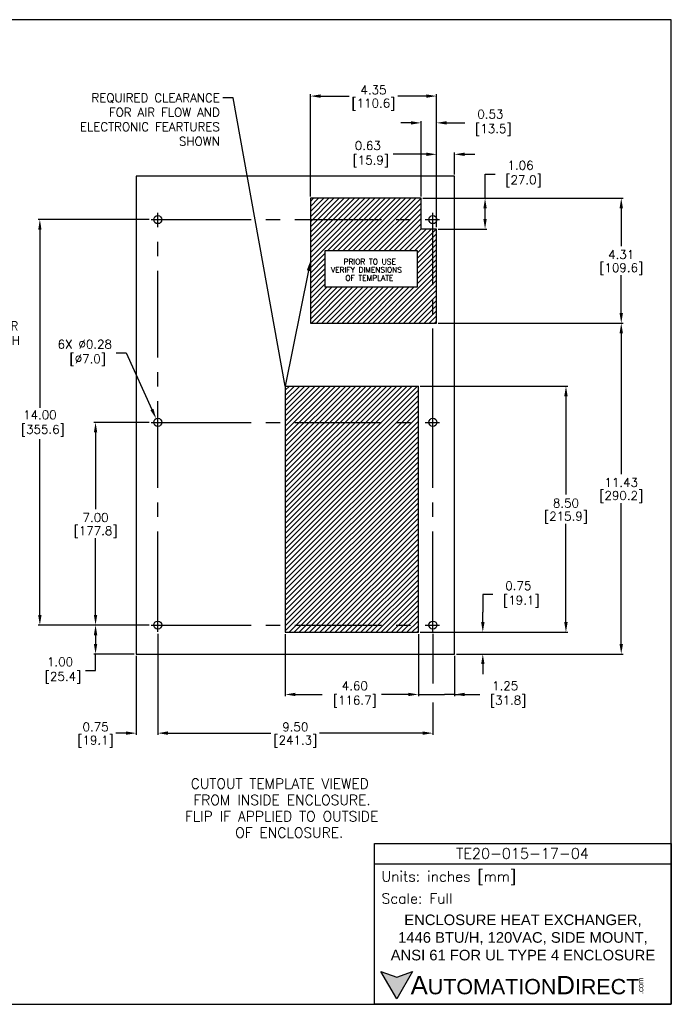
# Model space of a CAD drawing. Extents: x 895.5 to 952.4, y -8.3 to 25.7.
# Tile 5 of 5: x 929.9 to 952.4, y -8.3 to 25.7. Entities that reach past the tile are written whole.
import ezdxf
from ezdxf import colors
from ezdxf.entities.mleader import LeaderData, LeaderLine
from ezdxf.enums import TextEntityAlignment as Align
from ezdxf.math import Vec2, Vec3

# ---------------------------------------------------------------- set-up
doc = ezdxf.new("R2010")
doc.units = 0
doc.header["$LTSCALE"] = 4
doc.header["$MEASUREMENT"] = 0
doc.linetypes.add('CENTER2', pattern=[1.125, 0.75, -0.125, 0.125, -0.125])
doc.layers.get('0').update_dxf_attribs({"linetype": 'CONTINUOUS'})
doc.layers.get('DEFPOINTS').update_dxf_attribs({"linetype": 'CONTINUOUS'})
for name, color, linetype in [('CENTER', 40, 'CENTER2'), ('DIMENSIONS', 140, 'CONTINUOUS'), ('DIMENSIONS @ 1', 140, 'CONTINUOUS'), ('Hatch', 140, 'CONTINUOUS'), ('TEXT', 140, 'CONTINUOUS')]:
    doc.layers.add(name, color=color, linetype=linetype)
doc.styles.add('\\M+2ABAC\\M+2A6A11', font='txt')
doc.styles.add('ROMANS', font='romans.shx')
doc.styles.get("Standard").update_dxf_attribs({"font": 'romans.shx'})
doc.dimstyles.get("Standard").update_dxf_attribs({"dimtxt": 0.3, "dimasz": 0.35, "dimexe": 0.0625, "dimexo": 0.0625, "dimgap": 0.0625, "dimtad": 0, "dimtih": 1, "dimtoh": 1, "dimzin": 0, "dimdsep": 46, "dimtxsty": 'Standard', "dimcen": 0, "dimadec": 0, "dimazin": 0, "dimtfac": 1, "dimtofl": 0, "dimtmove": 0, "dimatfit": 3, "dimfxl": 0, "dimtolj": 1, "dimtzin": 0, "dimarcsym": 0})
pattern_1 = [(45, (899.86219, -10.74133), (-0.08838817, 0.08838817), [])]

# ---------------------------------------------------------------- blocks, each defined once
blk = doc.blocks.new('*D3')
at = {"layer": 'DEFPOINTS', "color": 0}
for p in [(932.501, 11.787), (934.418, 11.787), (934.418, 4.787)]:
    blk.add_point(p, dxfattribs=at)
at = {"layer": 'DIMENSIONS', "color": 0, "lineweight": -2}
for p, q in [((934.355, 11.787), (932.438, 11.787)), ((932.501, 11.437), (932.501, 8.79)), ((932.501, 5.137), (932.501, 7.783)), ((934.355, 4.787), (932.438, 4.787))]:
    blk.add_line(p, q, dxfattribs=at)
at = {"layer": 'DIMENSIONS', "color": 0}
for points in [[(932.442, 11.437), (932.559, 11.437), (932.501, 11.787)], [(932.442, 5.137), (932.559, 5.137), (932.501, 4.787)]]:
    blk.add_solid(points, dxfattribs=at)
at = {"layer": 'DIMENSIONS', "color": 0, "char_height": 0.3, "attachment_point": 5}
for s, insert in [('\\A1;7.00', (932.501, 8.499)), ('\\A1;[177.8]', (932.501, 7.996))]:
    blk.add_mtext(s, dxfattribs=dict(at, insert=insert))
blk = doc.blocks.new('*D16')
at = {"layer": 'DEFPOINTS', "color": 0}
for p in [(930.577, 18.787), (934.418, 18.787), (934.355, 4.787)]:
    blk.add_point(p, dxfattribs=at)
at = {"layer": 'DIMENSIONS', "color": 0, "lineweight": -2}
for p, q in [((934.355, 18.787), (930.515, 18.787)), ((930.577, 18.437), (930.577, 12.285)), ((930.577, 5.137), (930.577, 11.203)), ((934.293, 4.787), (930.515, 4.787))]:
    blk.add_line(p, q, dxfattribs=at)
at = {"layer": 'DIMENSIONS', "color": 0}
for points in [[(930.519, 18.437), (930.635, 18.437), (930.577, 18.787)], [(930.519, 5.137), (930.635, 5.137), (930.577, 4.787)]]:
    blk.add_solid(points, dxfattribs=at)
at = {"layer": 'DIMENSIONS', "color": 0, "insert": (930.577, 11.744), "char_height": 0.3, "attachment_point": 5}
blk.add_mtext('\\A1;14.00\\P [355.6]', dxfattribs=at)
blk = doc.blocks.new('*D4')
at = {"layer": 'DEFPOINTS', "color": 0}
for p in [(934.355, 4.787), (932.501, 3.787), (933.899, 3.787)]:
    blk.add_point(p, dxfattribs=at)
at = {"layer": 'DIMENSIONS', "color": 0, "lineweight": -2}
for p, q in [((934.293, 4.787), (932.438, 4.787)), ((932.501, 4.437), (932.501, 4.137)), ((933.837, 3.787), (932.438, 3.787)), ((932.501, 3.214), (932.501, 3.787)), ((932.151, 3.214), (932.501, 3.214))]:
    blk.add_line(p, q, dxfattribs=at)
at = {"layer": 'DIMENSIONS', "color": 0}
for points in [[(932.442, 4.437), (932.559, 4.437), (932.501, 4.787)], [(932.442, 4.137), (932.559, 4.137), (932.501, 3.787)]]:
    blk.add_solid(points, dxfattribs=at)
at = {"layer": 'DIMENSIONS', "color": 0, "insert": (931.274, 3.214), "char_height": 0.3, "attachment_point": 5}
blk.add_mtext('\\A1;1.00\\P [25.4]', dxfattribs=at)
blk = doc.blocks.new('*D5')
at = {"layer": 'DEFPOINTS', "color": 0}
for p in [(939.053, 4.537), (943.649, 4.537), (939.053, 2.391)]:
    blk.add_point(p, dxfattribs=at)
at = {"layer": 'DIMENSIONS', "color": 0, "lineweight": -2}
for p, q in [((939.053, 4.474), (939.053, 2.328)), ((943.649, 4.474), (943.649, 2.328)), ((939.403, 2.391), (940.331, 2.391)), ((943.299, 2.391), (942.371, 2.391))]:
    blk.add_line(p, q, dxfattribs=at)
at = {"layer": 'DIMENSIONS', "color": 0}
for points in [[(939.403, 2.449), (939.403, 2.332), (939.053, 2.391)], [(943.299, 2.449), (943.299, 2.332), (943.649, 2.391)]]:
    blk.add_solid(points, dxfattribs=at)
at = {"layer": 'DIMENSIONS', "color": 0, "insert": (941.351, 2.391), "char_height": 0.3, "attachment_point": 5}
blk.add_mtext('\\A1; 4.60\\P [116.7]', dxfattribs=at)
blk = doc.blocks.new('*D17')
at = {"layer": 'DEFPOINTS', "color": 0}
for p in [(934.649, 4.551), (944.149, 4.551), (934.649, 1.055)]:
    blk.add_point(p, dxfattribs=at)
at = {"layer": 'DIMENSIONS', "color": 0, "lineweight": -2}
for p, q in [((934.649, 4.488), (934.649, 0.993)), ((944.149, 4.488), (944.149, 2.772)), ((944.149, 2.11), (944.149, 0.993)), ((934.999, 1.055), (938.558, 1.055)), ((943.799, 1.055), (940.24, 1.055))]:
    blk.add_line(p, q, dxfattribs=at)
at = {"layer": 'DIMENSIONS', "color": 0}
for points in [[(934.999, 1.114), (934.999, 0.997), (934.649, 1.055)], [(943.799, 1.114), (943.799, 0.997), (944.149, 1.055)]]:
    blk.add_solid(points, dxfattribs=at)
at = {"layer": 'DIMENSIONS', "color": 0, "char_height": 0.3, "attachment_point": 5}
for s, insert in [('\\A1;9.50', (939.399, 1.268)), ('\\A1;[241.3]', (939.399, 0.764))]:
    blk.add_mtext(s, dxfattribs=dict(at, insert=insert))
blk = doc.blocks.new('*D6')
at = {"layer": 'DEFPOINTS', "color": 0}
for p in [(934.649, 4.488), (933.899, 3.787), (933.899, 1.055)]:
    blk.add_point(p, dxfattribs=at)
at = {"layer": 'DIMENSIONS', "color": 0, "lineweight": -2}
for p, q in [((934.649, 4.426), (934.649, 0.993)), ((933.899, 3.724), (933.899, 0.993)), ((933.549, 1.055), (933.199, 1.055)), ((934.999, 1.055), (935.349, 1.055))]:
    blk.add_line(p, q, dxfattribs=at)
at = {"layer": 'DIMENSIONS', "color": 0}
for points in [[(933.549, 1.114), (933.549, 0.997), (933.899, 1.055)], [(934.999, 1.114), (934.999, 0.997), (934.649, 1.055)]]:
    blk.add_solid(points, dxfattribs=at)
at = {"layer": 'DIMENSIONS', "color": 0, "char_height": 0.3, "attachment_point": 5}
for s, insert in [('\\A1;0.75', (932.501, 1.268)), ('\\A1;[19.1]', (932.501, 0.764))]:
    blk.add_mtext(s, dxfattribs=dict(at, insert=insert))
blk = doc.blocks.new('*D7')
at = {"layer": 'DEFPOINTS', "color": 0}
for p in [(943.649, 4.537), (945.874, 4.537), (944.899, 3.787)]:
    blk.add_point(p, dxfattribs=at)
at = {"layer": 'DIMENSIONS', "color": 0, "lineweight": -2}
for p, q in [((946.224, 5.845), (945.874, 5.845)), ((945.874, 5.845), (945.874, 5.237)), ((945.874, 4.887), (945.874, 5.237)), ((943.712, 4.537), (945.937, 4.537)), ((944.962, 3.787), (945.937, 3.787)), ((945.874, 3.437), (945.874, 3.087))]:
    blk.add_line(p, q, dxfattribs=at)
at = {"layer": 'DIMENSIONS', "color": 0}
for points in [[(945.816, 4.887), (945.933, 4.887), (945.874, 4.537)], [(945.816, 3.437), (945.933, 3.437), (945.874, 3.787)]]:
    blk.add_solid(points, dxfattribs=at)
at = {"layer": 'DIMENSIONS', "color": 0, "insert": (947.101, 5.845), "char_height": 0.3, "attachment_point": 5}
blk.add_mtext('\\A1;0.75\\P [19.1]', dxfattribs=at)
blk = doc.blocks.new('*D8')
at = {"layer": 'DEFPOINTS', "color": 0}
for p in [(943.649, 13.037), (948.746, 13.037), (943.649, 4.537)]:
    blk.add_point(p, dxfattribs=at)
at = {"layer": 'DIMENSIONS', "color": 0, "lineweight": -2}
for p, q in [((943.712, 13.037), (948.808, 13.037)), ((948.746, 12.687), (948.746, 9.29)), ((948.746, 4.887), (948.746, 8.283)), ((943.712, 4.537), (948.808, 4.537))]:
    blk.add_line(p, q, dxfattribs=at)
at = {"layer": 'DIMENSIONS', "color": 0}
for points in [[(948.687, 12.687), (948.804, 12.687), (948.746, 13.037)], [(948.687, 4.887), (948.804, 4.887), (948.746, 4.537)]]:
    blk.add_solid(points, dxfattribs=at)
at = {"layer": 'DIMENSIONS', "color": 0, "char_height": 0.3, "attachment_point": 5}
for s, insert in [('\\A1;8.50', (948.746, 8.999)), ('\\A1;[215.9]', (948.746, 8.496))]:
    blk.add_mtext(s, dxfattribs=dict(at, insert=insert))
blk = doc.blocks.new('*D9')
at = {"layer": 'DEFPOINTS', "color": 0}
for p in [(944.274, 15.212), (950.655, 15.212), (944.962, 3.787)]:
    blk.add_point(p, dxfattribs=at)
at = {"layer": 'DIMENSIONS', "color": 0, "lineweight": -2}
for p, q in [((944.337, 15.212), (950.718, 15.212)), ((950.655, 14.862), (950.655, 10.003)), ((950.655, 4.137), (950.655, 8.996)), ((945.024, 3.787), (950.718, 3.787))]:
    blk.add_line(p, q, dxfattribs=at)
at = {"layer": 'DIMENSIONS', "color": 0}
for points in [[(950.597, 14.862), (950.714, 14.862), (950.655, 15.212)], [(950.597, 4.137), (950.714, 4.137), (950.655, 3.787)]]:
    blk.add_solid(points, dxfattribs=at)
at = {"layer": 'DIMENSIONS', "color": 0, "char_height": 0.3, "attachment_point": 5}
for s, insert in [('\\A1;11.43', (950.655, 9.712)), ('\\A1;[290.2]', (950.655, 9.208))]:
    blk.add_mtext(s, dxfattribs=dict(at, insert=insert))
blk = doc.blocks.new('*D10')
at = {"layer": 'DEFPOINTS', "color": 0}
for p in [(943.743, 19.525), (950.655, 19.525), (944.274, 15.212)]:
    blk.add_point(p, dxfattribs=at)
at = {"layer": 'DIMENSIONS', "color": 0, "lineweight": -2}
for p, q in [((943.806, 19.525), (950.718, 19.525)), ((950.655, 19.175), (950.655, 17.872)), ((950.655, 15.562), (950.655, 16.865)), ((944.337, 15.212), (950.718, 15.212))]:
    blk.add_line(p, q, dxfattribs=at)
at = {"layer": 'DIMENSIONS', "color": 0}
for points in [[(950.597, 19.175), (950.714, 19.175), (950.655, 19.525)], [(950.597, 15.562), (950.714, 15.562), (950.655, 15.212)]]:
    blk.add_solid(points, dxfattribs=at)
at = {"layer": 'DIMENSIONS', "color": 0, "char_height": 0.3, "attachment_point": 5}
for s, insert in [('\\A1;4.31', (950.655, 17.581)), ('\\A1;[109.6]', (950.655, 17.077))]:
    blk.add_mtext(s, dxfattribs=dict(at, insert=insert))
blk = doc.blocks.new('*D11')
at = {"layer": 'DEFPOINTS', "color": 0}
for p in [(944.274, 21.043), (944.899, 20.287), (944.274, 18.462)]:
    blk.add_point(p, dxfattribs=at)
at = {"layer": 'DIMENSIONS', "color": 0, "lineweight": -2}
for p, q in [((944.274, 18.524), (944.274, 21.105)), ((944.899, 20.349), (944.899, 21.105)), ((943.924, 21.043), (942.78, 21.043)), ((945.249, 21.043), (945.599, 21.043))]:
    blk.add_line(p, q, dxfattribs=at)
at = {"layer": 'DIMENSIONS', "color": 0}
for points in [[(943.924, 21.101), (943.924, 20.984), (944.274, 21.043)], [(945.249, 21.101), (945.249, 20.984), (944.899, 21.043)]]:
    blk.add_solid(points, dxfattribs=at)
at = {"layer": 'DIMENSIONS', "color": 0, "insert": (941.903, 21.043), "char_height": 0.3, "attachment_point": 5}
blk.add_mtext('\\A1;0.63\\P [15.9]', dxfattribs=at)
blk = doc.blocks.new('*D22')
at = {"layer": 'DEFPOINTS', "color": 0}
for p in [(943.649, 4.537), (944.899, 3.787), (943.649, 2.391)]:
    blk.add_point(p, dxfattribs=at)
at = {"layer": 'DIMENSIONS @ 1', "color": 0, "lineweight": -2}
for p, q in [((943.649, 4.474), (943.649, 2.328)), ((944.899, 3.724), (944.899, 2.328)), ((943.299, 2.391), (942.949, 2.391)), ((943.649, 2.391), (943.999, 2.391)), ((943.999, 2.391), (944.549, 2.391)), ((944.899, 2.391), (944.549, 2.391)), ((944.899, 2.391), (945.77, 2.391)), ((945.249, 2.391), (945.599, 2.391))]:
    blk.add_line(p, q, dxfattribs=at)
at = {"layer": 'DIMENSIONS @ 1', "color": 0}
for points in [[(943.299, 2.449), (943.299, 2.332), (943.649, 2.391)], [(945.249, 2.449), (945.249, 2.332), (944.899, 2.391)]]:
    blk.add_solid(points, dxfattribs=at)
at = {"layer": 'DIMENSIONS @ 1', "color": 0, "insert": (946.647, 2.391), "char_height": 0.3, "attachment_point": 5}
blk.add_mtext('\\A1;1.25\\P [31.8]', dxfattribs=at)
blk = doc.blocks.new('*D12')
at = {"layer": 'DEFPOINTS', "color": 0}
for p in [(939.921, 23.053), (939.921, 19.525), (944.274, 18.462)]:
    blk.add_point(p, dxfattribs=at)
at = {"layer": 'DIMENSIONS', "color": 0, "lineweight": -2}
for p, q in [((939.921, 19.587), (939.921, 23.115)), ((940.271, 23.053), (941.257, 23.053)), ((943.924, 23.053), (942.939, 23.053)), ((944.274, 18.524), (944.274, 23.115))]:
    blk.add_line(p, q, dxfattribs=at)
at = {"layer": 'DIMENSIONS', "color": 0}
for points in [[(940.271, 23.111), (940.271, 22.994), (939.921, 23.053)], [(943.924, 23.111), (943.924, 22.994), (944.274, 23.053)]]:
    blk.add_solid(points, dxfattribs=at)
at = {"layer": 'DIMENSIONS', "color": 0, "char_height": 0.3, "attachment_point": 5}
for s, insert in [('\\A1;4.35', (942.098, 23.265)), ('\\A1;[110.6]', (942.098, 22.761))]:
    blk.add_mtext(s, dxfattribs=dict(at, insert=insert))
blk = doc.blocks.new('*D13')
at = {"layer": 'DEFPOINTS', "color": 0}
for p in [(943.743, 22.128), (943.743, 19.525), (944.274, 18.462)]:
    blk.add_point(p, dxfattribs=at)
at = {"layer": 'DIMENSIONS', "color": 0, "lineweight": -2}
for p, q in [((943.393, 22.128), (943.043, 22.128)), ((943.743, 19.587), (943.743, 22.191)), ((944.274, 18.524), (944.274, 22.191)), ((944.624, 22.128), (945.259, 22.128))]:
    blk.add_line(p, q, dxfattribs=at)
at = {"layer": 'DIMENSIONS', "color": 0}
for points in [[(943.393, 22.186), (943.393, 22.07), (943.743, 22.128)], [(944.624, 22.186), (944.624, 22.07), (944.274, 22.128)]]:
    blk.add_solid(points, dxfattribs=at)
at = {"layer": 'DIMENSIONS', "color": 0, "insert": (946.136, 22.128), "char_height": 0.3, "attachment_point": 5}
blk.add_mtext('\\A1;0.53\\P [13.5]', dxfattribs=at)
blk = doc.blocks.new('*D14')
at = {"layer": 'DEFPOINTS', "color": 0}
for p in [(943.743, 19.525), (944.274, 18.462), (945.952, 18.462)]:
    blk.add_point(p, dxfattribs=at)
at = {"layer": 'DIMENSIONS', "color": 0, "lineweight": -2}
for p, q in [((945.952, 19.525), (945.952, 20.362)), ((945.952, 20.362), (946.302, 20.362)), ((943.806, 19.525), (946.014, 19.525)), ((945.952, 18.812), (945.952, 19.175)), ((944.337, 18.462), (946.014, 18.462))]:
    blk.add_line(p, q, dxfattribs=at)
at = {"layer": 'DIMENSIONS', "color": 0}
for points in [[(945.893, 19.175), (946.01, 19.175), (945.952, 19.525)], [(945.893, 18.812), (946.01, 18.812), (945.952, 18.462)]]:
    blk.add_solid(points, dxfattribs=at)
at = {"layer": 'DIMENSIONS', "color": 0, "insert": (947.178, 20.362), "char_height": 0.3, "attachment_point": 5}
blk.add_mtext('\\A1;1.06\\P [27.0]', dxfattribs=at)
blk = doc.blocks.new('*D15')
at = {"layer": 'DEFPOINTS', "color": 0}
for p in [(934.592, 11.913), (934.706, 11.661)]:
    blk.add_point(p, dxfattribs=at)
at = {"layer": 'DIMENSIONS', "color": 0, "lineweight": -2}
for p, q in [((933.212, 14.183), (933.562, 14.183)), ((933.562, 14.183), (934.447, 12.232))]:
    blk.add_line(p, q, dxfattribs=at)
at = {"layer": 'DIMENSIONS', "color": 0}
blk.add_solid([(934.5, 12.256), (934.394, 12.208), (934.592, 11.913)], dxfattribs=at)
at = {"layer": 'DIMENSIONS', "color": 0, "insert": (932.128, 14.183), "char_height": 0.3, "attachment_point": 5}
blk.add_mtext('\\A1;6X ∅0.28\\P [∅7.0]', dxfattribs=at)

msp = doc.modelspace()

# ---------------------------------------------------------------- hatches: boundary and pattern name
at = {"layer": 'Hatch', "linetype": 'Continuous'}
h = msp.add_hatch(dxfattribs=at)
h.set_pattern_fill('LINE', color=256, scale=0.999998, angle=45, style=0, pattern_type=2)
h.set_pattern_definition(pattern_1)
h.paths.add_polyline_path([(939.921, 15.212), (944.274, 15.212), (944.274, 18.462), (943.743, 18.462), (943.743, 19.525), (939.921, 19.525)])
h.paths.add_polyline_path([(943.621, 17.705), (940.419, 17.705), (940.419, 16.461), (943.621, 16.461)])
at = {"layer": 'Hatch'}
h = msp.add_hatch(dxfattribs=at)
h.set_pattern_fill('LINE', color=256, scale=0.999998, angle=45, style=0, pattern_type=2)
h.set_pattern_definition(pattern_1)
h.paths.add_polyline_path([(943.649, 4.537), (943.649, 13.037), (939.053, 13.037), (939.053, 4.537)])
at = {"layer": 'TEXT'}
msp.add_hatch(color=256, dxfattribs=at).paths.add_polyline_path([(943.445, -7.176), (942.9, -7.375), (942.354, -7.176), (942.9, -8.121)])

# ---------------------------------------------------------------- linework, layer by layer
for p, q in [((944.899, 20.287), (933.899, 20.287)), ((933.899, 20.287), (933.899, 3.787)), ((944.899, 3.787), (944.899, 20.287)), ((939.921, 19.525), (939.921, 15.212)), ((943.743, 19.525), (939.921, 19.525)), ((943.743, 18.462), (943.743, 19.525)), ((944.274, 18.462), (943.743, 18.462)), ((944.274, 15.212), (944.274, 18.462)), ((943.621, 17.705), (940.419, 17.705)), ((940.419, 17.705), (940.419, 16.461)), ((943.621, 16.461), (943.621, 17.705)), ((940.419, 16.461), (943.621, 16.461)), ((939.921, 15.212), (944.274, 15.212)), ((939.053, 13.037), (939.053, 4.537)), ((939.053, 13.037), (943.649, 13.037)), ((943.649, 4.537), (943.649, 13.037)), ((939.053, 4.537), (943.649, 4.537)), ((933.899, 3.787), (944.899, 3.787))]:
    msp.add_line(p, q)
for centre in [(934.649, 18.787), (944.149, 18.787), (934.649, 11.787), (944.149, 11.787), (934.649, 4.787), (944.149, 4.787)]:
    msp.add_circle(centre, 0.139)
at = {"layer": 'CENTER'}
for p, q in [((934.418, 18.787), (934.88, 18.787)), ((934.649, 18.551), (934.649, 19.023)), ((934.88, 18.787), (944.38, 18.787)), ((944.149, 12.023), (944.149, 19.023)), ((934.649, 5.023), (934.649, 18.551)), ((944.149, 5.023), (944.149, 12.023)), ((934.418, 11.787), (934.88, 11.787)), ((934.88, 11.787), (944.38, 11.787)), ((934.418, 4.787), (934.88, 4.787)), ((934.649, 4.551), (934.649, 5.023)), ((934.88, 4.787), (944.38, 4.787)), ((944.149, 4.551), (944.149, 5.023))]:
    msp.add_line(p, q, dxfattribs=at)
at = {"layer": 'DEFPOINTS'}
msp.add_lwpolyline([(895.455, -8.309), (952.384, -8.309), (952.384, 25.691), (895.455, 25.691)], close=True, dxfattribs=at)
at = {"layer": 'TEXT'}
msp.add_line((942.135, -3.459), (952.384, -3.459), dxfattribs=at)
for points in [[(942.135, -8.309), (942.135, -2.752), (952.384, -2.752), (952.384, -8.309)], [(943.445, -7.176), (942.9, -8.121), (942.354, -7.176), (942.9, -7.375)]]:
    msp.add_lwpolyline(points, close=True, dxfattribs=at)

# ---------------------------------------------------------------- texts
for s, height, p in [('PRIOR TO USE', 0.188, (941.066, 17.429)), ('VERIFY DIMENSIONS', 0.188, (940.631, 17.147)), ('OF TEMPLATE', 0.188, (941.128, 16.865)), ('CUTOUT TEMPLATE VIEWED', 0.35, (935.788, -0.514)), ('FROM INSIDE ENCLOSURE.', 0.35, (935.88, -1.078)), ('FLIP IF APPLIED TO OUTSIDE', 0.35, (935.587, -1.642)), ('OF ENCLOSURE.', 0.35, (937.323, -2.206))]:
    msp.add_text(s, height=height, dxfattribs=at).set_placement(p, align=Align.TOP_LEFT)
for s, insert, char_height, width, attachment_point, style in [('TE20-015-17-04', (947.244, -3.1), 0.36538, 6.87765, 5, 'ROMANS'), (' Units: inches [mm]', (942.135, -3.95), 0.35325, 10.24947, 4, 'ROMANS'), (' Scale: Full', (942.135, -4.656), 0.35325, 10.24947, 4, 'ROMANS'), ('{\\fArial|b0|i0|c0|p34;     \\H1.2x;A\\H0.8333x;UTOMATION\\H1.2x;D\\H0.8333x;IRECT}', (942.354, -7.649), 0.52988, 8.97593, 4, '\\M+2ABAC\\M+2A6A11')]:
    msp.add_mtext(s, dxfattribs=dict(at, insert=insert, char_height=char_height, width=width, attachment_point=attachment_point, style=style))
at = {"layer": 'TEXT', "insert": (947.26, -6.003), "char_height": 0.36538, "width": 9.70245, "attachment_point": 5}
msp.add_mtext('{\\fArial|b0|i0|c0|p34;ENCLOSURE HEAT EXCHANGER,\\P1446 BTU/H, 120VAC, SIDE MOUNT,\\PANSI 61 FOR UL TYPE 4 ENCLOSURE}', dxfattribs=at)
at = {"layer": 'TEXT', "insert": (951.228, -7.959), "char_height": 0.19076, "width": 0.56527, "attachment_point": 1, "rotation": 90, "style": '\\M+2ABAC\\M+2A6A11'}
msp.add_mtext('{\\fArial|b0|i0|c0|p34;.com}', dxfattribs=at)

# ---------------------------------------------------------------- dimensions: what is measured, and where the dimension line sits
at = {"layer": 'DIMENSIONS @ 1'}
for base, p1, p2, picture, middle in [((939.921, 23.053), (944.274, 18.462), (939.921, 19.525), '*D12', (942.098, 23.053)), ((933.899, 1.055), (934.649, 4.488), (933.899, 3.787), '*D6', (932.501, 1.055)), ((934.649, 1.055), (944.149, 4.551), (934.649, 4.551), '*D17', (939.399, 1.055))]:
    dim = msp.add_linear_dim(base=base, p1=p1, p2=p2, dimstyle='Standard', override={"dimscale": 1, "dimpost": '\\X', "dimtix": 0, "dimtofl": 0, "dimtmove": 0, "dimatfit": 3}, dxfattribs=at)
    dim.commit()
    dim.dimension.update_dxf_attribs({"geometry": picture, "text_midpoint": middle})
for base, p1, p2, picture, middle, dimtype in [((943.743, 22.128), (944.274, 18.462), (943.743, 19.525), '*D13', (946.136, 22.128), 128), ((944.274085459, 21.04277516), (944.899085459, 20.286691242), (944.274085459, 18.461691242), '*D11', (941.903355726, 21.04277516), 128), ((943.649, 2.391), (944.899, 3.787), (943.649, 4.537), '*D22', (946.647, 2.391), 160)]:
    dim = msp.add_linear_dim(base=base, p1=p1, p2=p2, dimstyle='Standard', override={"dimscale": 1, "dimpost": '\\X', "dimtix": 0, "dimtofl": 0, "dimtmove": 0, "dimatfit": 3}, dxfattribs=at)
    dim.commit()
    dim.dimension.update_dxf_attribs({"geometry": picture, "text_midpoint": middle, "dimtype": dimtype})
for base, p1, p2, override, picture, middle in [((945.952, 18.462), (943.743, 19.525), (944.274, 18.462), {"dimscale": 1, "dimpost": '\\X', "dimtix": 0, "dimtofl": 0, "dimtmove": 0, "dimatfit": 3}, '*D14', (947.178, 20.362)), ((930.577, 18.787), (934.355, 4.787), (934.418, 18.787), {"dimscale": 1, "dimpost": '\\X', "dimtix": 0, "dimtofl": 0, "dimtmove": 0, "dimatfit": 3}, '*D16', (930.577, 11.744)), ((945.874, 4.537), (944.899, 3.787), (943.649, 4.537), {"dimscale": 1, "dimpost": '\\X', "dimtix": 0, "dimtofl": 0, "dimtmove": 1, "dimatfit": 3}, '*D7', (946.195, 5.845)), ((932.501, 3.787), (934.355, 4.787), (933.899, 3.787), {"dimscale": 1, "dimpost": '\\X', "dimtix": 0, "dimtofl": 0, "dimtmove": 1, "dimatfit": 3}, '*D4', (932.211, 3.214))]:
    dim = msp.add_linear_dim(base=base, p1=p1, p2=p2, angle=90, dimstyle='Standard', override=override, dxfattribs=at)
    dim.commit()
    dim.dimension.update_dxf_attribs({"geometry": picture, "text_midpoint": middle, "dimtype": 128})
for base, p1, p2, picture, middle in [((950.655, 19.525), (944.274, 15.212), (943.743, 19.525), '*D10', (950.655, 17.368)), ((950.655463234, 15.211691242), (944.961585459, 3.786691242), (944.274085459, 15.211691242), '*D9', (950.655463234, 9.499191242)), ((948.746, 13.037), (943.649, 4.537), (943.649, 13.037), '*D8', (948.746, 8.787)), ((932.501, 11.787), (934.418, 4.787), (934.418, 11.787), '*D3', (932.501, 8.287))]:
    dim = msp.add_linear_dim(base=base, p1=p1, p2=p2, angle=90, dimstyle='Standard', override={"dimscale": 1, "dimpost": '\\X', "dimtix": 0, "dimtofl": 0, "dimtmove": 0, "dimatfit": 3}, dxfattribs=at)
    dim.commit()
    dim.dimension.update_dxf_attribs({"geometry": picture, "text_midpoint": middle})
dim = msp.add_diameter_dim_2p(p1=(934.706, 11.661), p2=(934.592, 11.913), text='6X <>', dimstyle='Standard', override={"dimscale": 1, "dimpost": '\\X', "dimtix": 0, "dimtofl": 0, "dimtmove": 0, "dimatfit": 3}, dxfattribs=at)
dim.commit()
dim.dimension.update_dxf_attribs({"geometry": '*D15', "text_midpoint": (932.128, 14.183), "dimtype": 131})
dim = msp.add_linear_dim(base=(939.053, 2.391), p1=(943.649, 4.537), p2=(939.053, 4.537), text=' <>', dimstyle='Standard', override={"dimscale": 1, "dimpost": '\\X', "dimtix": 0, "dimtofl": 0, "dimtmove": 0, "dimatfit": 3}, dxfattribs=at)
dim.commit()
dim.dimension.update_dxf_attribs({"geometry": '*D5', "text_midpoint": (941.351, 2.391), "dimtype": 128})

# ---------------------------------------------------------------- leaders
at = {"layer": 'DIMENSIONS'}
ml = msp.add_multileader_mtext('Standard', dxfattribs=at)
ml.set_content('POWER\\PSWITCH', color=256)
ml.set_leader_properties()
ml.build(insert=Vec2(0, 0))
ml.multileader.update_dxf_attribs({"dogleg_length": 0.36, "arrow_head_size": 0.35})
ctx = ml.context
ctx.base_point, ctx.char_height, ctx.arrow_head_size, ctx.landing_gap_size, ctx.plane_origin = Vec3(928.36, 15.114), 0.3, 0.35, 0.1, Vec3(924.333, 12.596)
notes = []
notes.append((ctx, [(0, (1, 1, 0), (928, 15.114), (1, 0), 0.36, [(0, [(924.333, 12.596)], 0, [])])]))
ctx.mtext.insert, ctx.mtext.flow_direction = Vec3(928.46, 15.264), 5
at = {"layer": 'TEXT'}
ml = msp.add_multileader_mtext('Standard', dxfattribs=at)
ml.set_content('REQUIRED CLEARANCE\\PFOR AIR FLOW AND\\PELECTRONIC FEARTURES\\PSHOWN', color=256)
ml.set_leader_properties()
ml.build(insert=Vec2(0, 0))
ml.multileader.update_dxf_attribs({"dogleg_length": 0.36, "arrow_head_size": 0.35})
ctx = ml.context
ctx.base_point, ctx.char_height, ctx.arrow_head_size, ctx.landing_gap_size, ctx.plane_origin = Vec3(931.35, 22.993), 0.3, 0.35, 0.1, Vec3(939.921, 17.368)
ctx.text_align_type = 2
notes.append((ctx, [(0, (1, 1, 0), (937.253, 22.993), (-1, 0), 0.36, [(1, [(939.921, 17.368), (939.053, 13.037)], 0, [])])]))
ctx.mtext.insert, ctx.mtext.alignment, ctx.mtext.flow_direction = Vec3(936.793, 23.143), 3, 5
for ctx, leaders in notes:
    for number, flags, end, landing, length, lines in leaders:
        leader = LeaderData()
        leader.index, (leader.has_last_leader_line, leader.has_dogleg_vector, leader.attachment_direction) = number, flags
        leader.last_leader_point, leader.dogleg_vector, leader.dogleg_length = Vec3(end), Vec3(landing), length
        for number, points, colour, breaks in lines:
            line = LeaderLine()
            line.index, line.vertices, line.color, line.breaks = number, Vec3.list(points), colors.encode_raw_color(colour), breaks
            leader.lines.append(line)
        ctx.leaders.append(leader)

doc.saveas('drawing.dxf')
